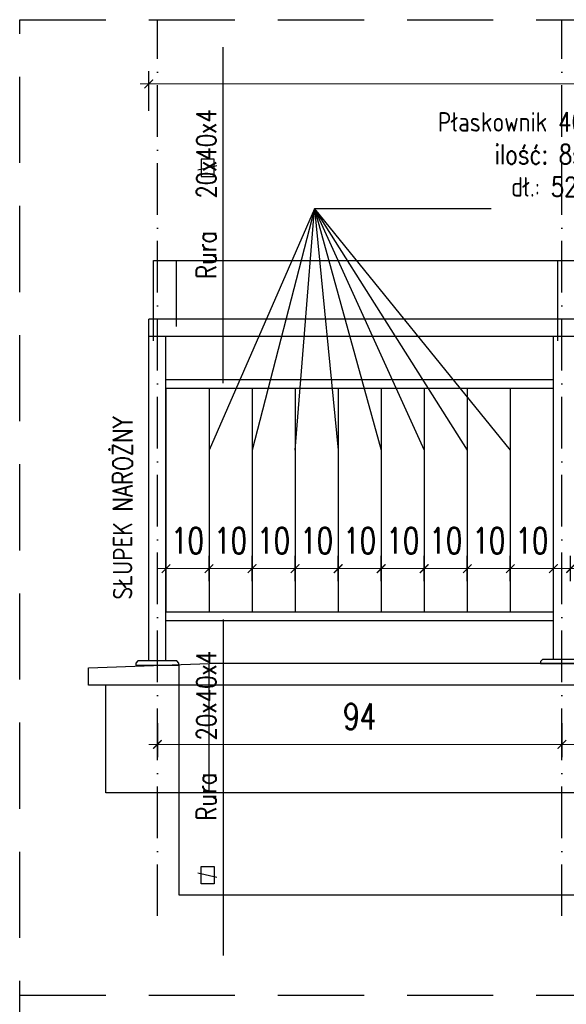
# Model space of a CAD drawing. Header units: millimetres. Extents: x 31969 to 285678, y -69766 to -1123.
# Tile 32 of 161: x 139363 to 139490, y -18505 to -18277. Entities that reach past the tile are written whole.
import ezdxf

# ---------------------------------------------------------------- set-up
doc = ezdxf.new("R2010")
doc.units = ezdxf.units.MM
for name, pattern in [('ACAD_ISO03W100', [30, 12, -18]), ('ACAD_ISO10W100', [18, 12, -3, 0, -3]), ('HIDDEN', [0.375, 0.25, -0.125])]:
    doc.linetypes.add(name, pattern=pattern)
for name, color, linetype in [('a-balustrady detal', 5, 'Continuous'), ('a-opis 2', 1, 'Continuous'), ('a-osie', 4, 'ACAD_ISO10W100'), ('a-przerywana', 250, 'HIDDEN'), ('a-widokowa', 3, 'Continuous'), ('a-wymiary', 11, 'Continuous')]:
    doc.layers.add(name, color=color, linetype=linetype)
doc.styles.add('WYMIAR', font='romans.shx', dxfattribs={"width": 0.8})
doc.styles.add('WYMIARY', font='simplex.shx', dxfattribs={"width": 0.75})
doc.dimstyles.new('MAREK50', dxfattribs={"dimtxt": 12.5, "dimasz": 5, "dimexe": 3, "dimexo": 2, "dimgap": 3.5, "dimtad": 1, "dimdec": 1, "dimdsep": 46, "dimtxsty": 'WYMIARY', "dimblk1": 'ARCHTICK', "dimblk2": 'ARCHTICK', "dimsah": 1, "dimcen": 2.5, "dimdle": 5, "dimadec": 0, "dimazin": 0, "dimtfac": 1, "dimtdec": 1, "dimtmove": 1, "dimatfit": 3, "dimldrblk": 'ARCHTICK', "dimfxl": 0, "dimtolj": 1, "dimtzin": 0, "dimarcsym": 0})

# ---------------------------------------------------------------- blocks, each defined once
blk = doc.blocks.new('_ARCHTICK')
at = {"color": 0, "linetype": 'ByBlock', "const_width": 0.15}
blk.add_lwpolyline([(-0.5, -0.5), (0.5, 0.5)], dxfattribs=at)
blk = doc.blocks.new('*D678')
at = {"layer": 'a-wymiary', "color": 0, "linetype": 'ACAD_ISO03W100', "lineweight": -2, "ltscale": 100}
blk.add_line((139491.4, -18407.16), (139491.4, -18401.27), dxfattribs=at)
at = {"layer": 'a-wymiary', "color": 0, "lineweight": -2, "ltscale": 100}
blk.add_line((139501.4, -18407.16), (139501.4, -18401.27), dxfattribs=at)
at = {"layer": 'a-wymiary', "color": 0, "lineweight": 0, "ltscale": 100}
blk.add_line((139489.4, -18404.27), (139503.4, -18404.27), dxfattribs=at)
at = {"layer": 'DEFPOINTS', "color": 0, "ltscale": 100}
for p in [(139501.4, -18404.27), (139491.4, -18409.16), (139501.4, -18409.16)]:
    blk.add_point(p, dxfattribs=at)
at = {"layer": 'a-wymiary', "color": 0, "lineweight": 0, "ltscale": 100, "xscale": 2, "yscale": 2, "zscale": 2, "rotation": 180}
blk.add_blockref('_ARCHTICK', (139491.4, -18404.27), dxfattribs=at)
at = {"layer": 'a-wymiary', "color": 0, "lineweight": 0, "ltscale": 100, "xscale": 2, "yscale": 2, "zscale": 2}
blk.add_blockref('_ARCHTICK', (139501.4, -18404.27), dxfattribs=at)
at = {"layer": 'a-wymiary', "color": 0, "ltscale": 100, "insert": (139496.4, -18397.77), "char_height": 6, "attachment_point": 5, "style": 'WYMIARY'}
blk.add_mtext('\\A1;10', dxfattribs=at)
blk = doc.blocks.new('*D687')
at = {"layer": 'a-wymiary', "color": 0, "linetype": 'ACAD_ISO03W100', "lineweight": -2, "ltscale": 100}
blk.add_line((139407.4, -18407.16), (139407.4, -18401.27), dxfattribs=at)
at = {"layer": 'a-wymiary', "color": 0, "lineweight": -2, "ltscale": 100}
blk.add_line((139417.4, -18407.16), (139417.4, -18401.27), dxfattribs=at)
at = {"layer": 'a-wymiary', "color": 0, "lineweight": 0, "ltscale": 100}
blk.add_line((139405.4, -18404.27), (139419.4, -18404.27), dxfattribs=at)
at = {"layer": 'DEFPOINTS', "color": 0, "ltscale": 100}
for p in [(139417.4, -18404.27), (139407.4, -18409.16), (139417.4, -18409.16)]:
    blk.add_point(p, dxfattribs=at)
at = {"layer": 'a-wymiary', "color": 0, "lineweight": 0, "ltscale": 100, "xscale": 2, "yscale": 2, "zscale": 2, "rotation": 180}
blk.add_blockref('_ARCHTICK', (139407.4, -18404.27), dxfattribs=at)
at = {"layer": 'a-wymiary', "color": 0, "lineweight": 0, "ltscale": 100, "xscale": 2, "yscale": 2, "zscale": 2}
blk.add_blockref('_ARCHTICK', (139417.4, -18404.27), dxfattribs=at)
at = {"layer": 'a-wymiary', "color": 0, "ltscale": 100, "insert": (139412.4, -18397.77), "char_height": 6, "attachment_point": 5, "style": 'WYMIARY'}
blk.add_mtext('\\A1;10', dxfattribs=at)
blk = doc.blocks.new('*D688')
at = {"layer": 'a-wymiary', "color": 0, "linetype": 'ACAD_ISO03W100', "lineweight": -2, "ltscale": 100}
blk.add_line((139417.4, -18407.16), (139417.4, -18401.27), dxfattribs=at)
at = {"layer": 'a-wymiary', "color": 0, "lineweight": -2, "ltscale": 100}
blk.add_line((139427.4, -18407.16), (139427.4, -18401.27), dxfattribs=at)
at = {"layer": 'a-wymiary', "color": 0, "lineweight": 0, "ltscale": 100}
blk.add_line((139415.4, -18404.27), (139429.4, -18404.27), dxfattribs=at)
at = {"layer": 'DEFPOINTS', "color": 0, "ltscale": 100}
for p in [(139427.4, -18404.27), (139417.4, -18409.16), (139427.4, -18409.16)]:
    blk.add_point(p, dxfattribs=at)
at = {"layer": 'a-wymiary', "color": 0, "lineweight": 0, "ltscale": 100, "xscale": 2, "yscale": 2, "zscale": 2, "rotation": 180}
blk.add_blockref('_ARCHTICK', (139417.4, -18404.27), dxfattribs=at)
at = {"layer": 'a-wymiary', "color": 0, "lineweight": 0, "ltscale": 100, "xscale": 2, "yscale": 2, "zscale": 2}
blk.add_blockref('_ARCHTICK', (139427.4, -18404.27), dxfattribs=at)
at = {"layer": 'a-wymiary', "color": 0, "ltscale": 100, "insert": (139422.4, -18397.77), "char_height": 6, "attachment_point": 5, "style": 'WYMIARY'}
blk.add_mtext('\\A1;10', dxfattribs=at)
blk = doc.blocks.new('*D689')
at = {"layer": 'a-wymiary', "color": 0, "linetype": 'ACAD_ISO03W100', "lineweight": -2, "ltscale": 100}
blk.add_line((139427.4, -18407.16), (139427.4, -18401.27), dxfattribs=at)
at = {"layer": 'a-wymiary', "color": 0, "lineweight": -2, "ltscale": 100}
blk.add_line((139437.4, -18407.16), (139437.4, -18401.27), dxfattribs=at)
at = {"layer": 'a-wymiary', "color": 0, "lineweight": 0, "ltscale": 100}
blk.add_line((139425.4, -18404.27), (139439.4, -18404.27), dxfattribs=at)
at = {"layer": 'DEFPOINTS', "color": 0, "ltscale": 100}
for p in [(139437.4, -18404.27), (139427.4, -18409.16), (139437.4, -18409.16)]:
    blk.add_point(p, dxfattribs=at)
at = {"layer": 'a-wymiary', "color": 0, "lineweight": 0, "ltscale": 100, "xscale": 2, "yscale": 2, "zscale": 2, "rotation": 180}
blk.add_blockref('_ARCHTICK', (139427.4, -18404.27), dxfattribs=at)
at = {"layer": 'a-wymiary', "color": 0, "lineweight": 0, "ltscale": 100, "xscale": 2, "yscale": 2, "zscale": 2}
blk.add_blockref('_ARCHTICK', (139437.4, -18404.27), dxfattribs=at)
at = {"layer": 'a-wymiary', "color": 0, "ltscale": 100, "insert": (139432.4, -18397.77), "char_height": 6, "attachment_point": 5, "style": 'WYMIARY'}
blk.add_mtext('\\A1;10', dxfattribs=at)
blk = doc.blocks.new('*D690')
at = {"layer": 'a-wymiary', "color": 0, "linetype": 'ACAD_ISO03W100', "lineweight": -2, "ltscale": 100}
blk.add_line((139437.4, -18407.16), (139437.4, -18401.27), dxfattribs=at)
at = {"layer": 'a-wymiary', "color": 0, "lineweight": -2, "ltscale": 100}
blk.add_line((139447.4, -18407.16), (139447.4, -18401.27), dxfattribs=at)
at = {"layer": 'a-wymiary', "color": 0, "lineweight": 0, "ltscale": 100}
blk.add_line((139435.4, -18404.27), (139449.4, -18404.27), dxfattribs=at)
at = {"layer": 'DEFPOINTS', "color": 0, "ltscale": 100}
for p in [(139447.4, -18404.27), (139437.4, -18409.16), (139447.4, -18409.16)]:
    blk.add_point(p, dxfattribs=at)
at = {"layer": 'a-wymiary', "color": 0, "lineweight": 0, "ltscale": 100, "xscale": 2, "yscale": 2, "zscale": 2, "rotation": 180}
blk.add_blockref('_ARCHTICK', (139437.4, -18404.27), dxfattribs=at)
at = {"layer": 'a-wymiary', "color": 0, "lineweight": 0, "ltscale": 100, "xscale": 2, "yscale": 2, "zscale": 2}
blk.add_blockref('_ARCHTICK', (139447.4, -18404.27), dxfattribs=at)
at = {"layer": 'a-wymiary', "color": 0, "ltscale": 100, "insert": (139442.4, -18397.77), "char_height": 6, "attachment_point": 5, "style": 'WYMIARY'}
blk.add_mtext('\\A1;10', dxfattribs=at)
blk = doc.blocks.new('*D691')
at = {"layer": 'a-wymiary', "color": 0, "linetype": 'ACAD_ISO03W100', "lineweight": -2, "ltscale": 100}
blk.add_line((139447.4, -18407.16), (139447.4, -18401.27), dxfattribs=at)
at = {"layer": 'a-wymiary', "color": 0, "lineweight": -2, "ltscale": 100}
blk.add_line((139457.4, -18407.16), (139457.4, -18401.27), dxfattribs=at)
at = {"layer": 'a-wymiary', "color": 0, "lineweight": 0, "ltscale": 100}
blk.add_line((139445.4, -18404.27), (139459.4, -18404.27), dxfattribs=at)
at = {"layer": 'DEFPOINTS', "color": 0, "ltscale": 100}
for p in [(139457.4, -18404.27), (139447.4, -18409.16), (139457.4, -18409.16)]:
    blk.add_point(p, dxfattribs=at)
at = {"layer": 'a-wymiary', "color": 0, "lineweight": 0, "ltscale": 100, "xscale": 2, "yscale": 2, "zscale": 2, "rotation": 180}
blk.add_blockref('_ARCHTICK', (139447.4, -18404.27), dxfattribs=at)
at = {"layer": 'a-wymiary', "color": 0, "lineweight": 0, "ltscale": 100, "xscale": 2, "yscale": 2, "zscale": 2}
blk.add_blockref('_ARCHTICK', (139457.4, -18404.27), dxfattribs=at)
at = {"layer": 'a-wymiary', "color": 0, "ltscale": 100, "insert": (139452.4, -18397.77), "char_height": 6, "attachment_point": 5, "style": 'WYMIARY'}
blk.add_mtext('\\A1;10', dxfattribs=at)
blk = doc.blocks.new('*D692')
at = {"layer": 'a-wymiary', "color": 0, "linetype": 'ACAD_ISO03W100', "lineweight": -2, "ltscale": 100}
blk.add_line((139457.4, -18407.16), (139457.4, -18401.27), dxfattribs=at)
at = {"layer": 'a-wymiary', "color": 0, "lineweight": -2, "ltscale": 100}
blk.add_line((139467.4, -18407.16), (139467.4, -18401.27), dxfattribs=at)
at = {"layer": 'a-wymiary', "color": 0, "lineweight": 0, "ltscale": 100}
blk.add_line((139455.4, -18404.27), (139469.4, -18404.27), dxfattribs=at)
at = {"layer": 'DEFPOINTS', "color": 0, "ltscale": 100}
for p in [(139467.4, -18404.27), (139457.4, -18409.16), (139467.4, -18409.16)]:
    blk.add_point(p, dxfattribs=at)
at = {"layer": 'a-wymiary', "color": 0, "lineweight": 0, "ltscale": 100, "xscale": 2, "yscale": 2, "zscale": 2, "rotation": 180}
blk.add_blockref('_ARCHTICK', (139457.4, -18404.27), dxfattribs=at)
at = {"layer": 'a-wymiary', "color": 0, "lineweight": 0, "ltscale": 100, "xscale": 2, "yscale": 2, "zscale": 2}
blk.add_blockref('_ARCHTICK', (139467.4, -18404.27), dxfattribs=at)
at = {"layer": 'a-wymiary', "color": 0, "ltscale": 100, "insert": (139462.4, -18397.77), "char_height": 6, "attachment_point": 5, "style": 'WYMIARY'}
blk.add_mtext('\\A1;10', dxfattribs=at)
blk = doc.blocks.new('*D693')
at = {"layer": 'a-wymiary', "color": 0, "linetype": 'ACAD_ISO03W100', "lineweight": -2, "ltscale": 100}
blk.add_line((139467.4, -18407.16), (139467.4, -18401.27), dxfattribs=at)
at = {"layer": 'a-wymiary', "color": 0, "lineweight": -2, "ltscale": 100}
blk.add_line((139477.4, -18407.16), (139477.4, -18401.27), dxfattribs=at)
at = {"layer": 'a-wymiary', "color": 0, "lineweight": 0, "ltscale": 100}
blk.add_line((139465.4, -18404.27), (139479.4, -18404.27), dxfattribs=at)
at = {"layer": 'DEFPOINTS', "color": 0, "ltscale": 100}
for p in [(139477.4, -18404.27), (139467.4, -18409.16), (139477.4, -18409.16)]:
    blk.add_point(p, dxfattribs=at)
at = {"layer": 'a-wymiary', "color": 0, "lineweight": 0, "ltscale": 100, "xscale": 2, "yscale": 2, "zscale": 2, "rotation": 180}
blk.add_blockref('_ARCHTICK', (139467.4, -18404.27), dxfattribs=at)
at = {"layer": 'a-wymiary', "color": 0, "lineweight": 0, "ltscale": 100, "xscale": 2, "yscale": 2, "zscale": 2}
blk.add_blockref('_ARCHTICK', (139477.4, -18404.27), dxfattribs=at)
at = {"layer": 'a-wymiary', "color": 0, "ltscale": 100, "insert": (139472.4, -18397.77), "char_height": 6, "attachment_point": 5, "style": 'WYMIARY'}
blk.add_mtext('\\A1;10', dxfattribs=at)
blk = doc.blocks.new('*D694')
at = {"layer": 'a-wymiary', "color": 0, "linetype": 'ACAD_ISO03W100', "lineweight": -2, "ltscale": 100}
blk.add_line((139477.4, -18407.16), (139477.4, -18401.27), dxfattribs=at)
at = {"layer": 'a-wymiary', "color": 0, "lineweight": -2, "ltscale": 100}
blk.add_line((139487.4, -18407.16), (139487.4, -18401.27), dxfattribs=at)
at = {"layer": 'a-wymiary', "color": 0, "lineweight": 0, "ltscale": 100}
blk.add_line((139475.4, -18404.27), (139489.4, -18404.27), dxfattribs=at)
at = {"layer": 'DEFPOINTS', "color": 0, "ltscale": 100}
for p in [(139487.4, -18404.27), (139477.4, -18409.16), (139487.4, -18409.16)]:
    blk.add_point(p, dxfattribs=at)
at = {"layer": 'a-wymiary', "color": 0, "lineweight": 0, "ltscale": 100, "xscale": 2, "yscale": 2, "zscale": 2, "rotation": 180}
blk.add_blockref('_ARCHTICK', (139477.4, -18404.27), dxfattribs=at)
at = {"layer": 'a-wymiary', "color": 0, "lineweight": 0, "ltscale": 100, "xscale": 2, "yscale": 2, "zscale": 2}
blk.add_blockref('_ARCHTICK', (139487.4, -18404.27), dxfattribs=at)
at = {"layer": 'a-wymiary', "color": 0, "ltscale": 100, "insert": (139482.4, -18397.77), "char_height": 6, "attachment_point": 5, "style": 'WYMIARY'}
blk.add_mtext('\\A1;10', dxfattribs=at)
blk = doc.blocks.new('*D686')
at = {"layer": 'a-wymiary', "color": 0, "linetype": 'ACAD_ISO03W100', "lineweight": -2, "ltscale": 100}
blk.add_line((139397.4, -18407.16), (139397.4, -18401.27), dxfattribs=at)
at = {"layer": 'a-wymiary', "color": 0, "lineweight": -2, "ltscale": 100}
blk.add_line((139407.4, -18407.16), (139407.4, -18401.27), dxfattribs=at)
at = {"layer": 'a-wymiary', "color": 0, "lineweight": 0, "ltscale": 100}
blk.add_line((139395.4, -18404.27), (139409.4, -18404.27), dxfattribs=at)
at = {"layer": 'DEFPOINTS', "color": 0, "ltscale": 100}
for p in [(139407.4, -18404.27), (139397.4, -18409.16), (139407.4, -18409.16)]:
    blk.add_point(p, dxfattribs=at)
at = {"layer": 'a-wymiary', "color": 0, "lineweight": 0, "ltscale": 100, "xscale": 2, "yscale": 2, "zscale": 2, "rotation": 180}
blk.add_blockref('_ARCHTICK', (139397.4, -18404.27), dxfattribs=at)
at = {"layer": 'a-wymiary', "color": 0, "lineweight": 0, "ltscale": 100, "xscale": 2, "yscale": 2, "zscale": 2}
blk.add_blockref('_ARCHTICK', (139407.4, -18404.27), dxfattribs=at)
at = {"layer": 'a-wymiary', "color": 0, "ltscale": 100, "insert": (139402.4, -18397.77), "char_height": 6, "attachment_point": 5, "style": 'WYMIARY'}
blk.add_mtext('\\A1;10', dxfattribs=at)
blk = doc.blocks.new('*D703')
at = {"layer": 'a-wymiary', "color": 0, "linetype": 'ACAD_ISO03W100', "lineweight": -2, "ltscale": 100}
blk.add_line((139393.4, -18297.89), (139393.4, -18288.68), dxfattribs=at)
at = {"layer": 'a-wymiary', "color": 0, "lineweight": -2, "ltscale": 100}
blk.add_line((140085.4, -18297.89), (140085.4, -18288.68), dxfattribs=at)
at = {"layer": 'a-wymiary', "color": 0, "lineweight": 0, "ltscale": 100}
blk.add_line((139391.4, -18291.68), (140087.4, -18291.68), dxfattribs=at)
at = {"layer": 'DEFPOINTS', "color": 0, "ltscale": 100}
for p in [(140085.4, -18291.68), (139393.4, -18299.89), (140085.4, -18299.89)]:
    blk.add_point(p, dxfattribs=at)
at = {"layer": 'a-wymiary', "color": 0, "lineweight": 0, "ltscale": 100, "xscale": 2, "yscale": 2, "zscale": 2, "rotation": 180}
blk.add_blockref('_ARCHTICK', (139393.4, -18291.68), dxfattribs=at)
at = {"layer": 'a-wymiary', "color": 0, "lineweight": 0, "ltscale": 100, "xscale": 2, "yscale": 2, "zscale": 2}
blk.add_blockref('_ARCHTICK', (140085.4, -18291.68), dxfattribs=at)
at = {"layer": 'a-wymiary', "color": 0, "ltscale": 100, "insert": (139739.4, -18285.18), "char_height": 6, "attachment_point": 5, "style": 'WYMIARY'}
blk.add_mtext('\\A1;692', dxfattribs=at)
blk = doc.blocks.new('*D709')
at = {"layer": 'a-wymiary', "color": 0, "lineweight": -2, "ltscale": 100}
blk.add_line((139489.4, -18440.2), (139489.4, -18448.1), dxfattribs=at)
at = {"layer": 'a-wymiary', "color": 0, "linetype": 'ACAD_ISO03W100', "lineweight": -2, "ltscale": 100}
blk.add_line((139593.4, -18440.2), (139593.4, -18448.1), dxfattribs=at)
at = {"layer": 'a-wymiary', "color": 0, "lineweight": 0, "ltscale": 100}
blk.add_line((139595.4, -18445.1), (139487.4, -18445.1), dxfattribs=at)
at = {"layer": 'DEFPOINTS', "color": 0, "ltscale": 100}
for p in [(139489.4, -18438.2), (139593.4, -18438.2), (139489.4, -18445.1)]:
    blk.add_point(p, dxfattribs=at)
at = {"layer": 'a-wymiary', "color": 0, "lineweight": 0, "ltscale": 100, "xscale": 2, "yscale": 2, "zscale": 2, "rotation": 180}
blk.add_blockref('_ARCHTICK', (139489.4, -18445.1), dxfattribs=at)
at = {"layer": 'a-wymiary', "color": 0, "lineweight": 0, "ltscale": 100, "xscale": 2, "yscale": 2, "zscale": 2}
blk.add_blockref('_ARCHTICK', (139593.4, -18445.1), dxfattribs=at)
at = {"layer": 'a-wymiary', "color": 0, "ltscale": 100, "insert": (139541.4, -18438.6), "char_height": 6, "attachment_point": 5, "style": 'WYMIARY'}
blk.add_mtext('\\A1;104', dxfattribs=at)
blk = doc.blocks.new('*D710')
at = {"layer": 'a-wymiary', "color": 0, "lineweight": -2, "ltscale": 100}
blk.add_line((139395.4, -18440.2), (139395.4, -18448.1), dxfattribs=at)
at = {"layer": 'a-wymiary', "color": 0, "linetype": 'ACAD_ISO03W100', "lineweight": -2, "ltscale": 100}
blk.add_line((139489.4, -18440.2), (139489.4, -18448.1), dxfattribs=at)
at = {"layer": 'a-wymiary', "color": 0, "lineweight": 0, "ltscale": 100}
blk.add_line((139491.4, -18445.1), (139393.4, -18445.1), dxfattribs=at)
at = {"layer": 'DEFPOINTS', "color": 0, "ltscale": 100}
for p in [(139395.4, -18438.2), (139489.4, -18438.2), (139395.4, -18445.1)]:
    blk.add_point(p, dxfattribs=at)
at = {"layer": 'a-wymiary', "color": 0, "lineweight": 0, "ltscale": 100, "xscale": 2, "yscale": 2, "zscale": 2, "rotation": 180}
blk.add_blockref('_ARCHTICK', (139395.4, -18445.1), dxfattribs=at)
at = {"layer": 'a-wymiary', "color": 0, "lineweight": 0, "ltscale": 100, "xscale": 2, "yscale": 2, "zscale": 2}
blk.add_blockref('_ARCHTICK', (139489.4, -18445.1), dxfattribs=at)
at = {"layer": 'a-wymiary', "color": 0, "ltscale": 100, "insert": (139442.4, -18438.6), "char_height": 6, "attachment_point": 5, "style": 'WYMIARY'}
blk.add_mtext('\\A1;94', dxfattribs=at)

msp = doc.modelspace()

# ---------------------------------------------------------------- linework, layer by layer
at = {"layer": 'a-balustrady detal', "ltscale": 0.5}
for p, q in [((140085.4, -18346.34), (139393.4, -18346.34)), ((139393.4, -18425.7), (139393.4, -18346.34)), ((140085.4, -18350.34), (139393.4, -18350.34)), ((139397.4, -18425.7), (139397.4, -18350.34)), ((139487.4, -18425.34), (139487.4, -18350.34)), ((139397.4, -18360.34), (139487.4, -18360.34)), ((139397.4, -18362.34), (139487.4, -18362.34)), ((139397.4, -18362.34), (139397.4, -18414.34)), ((139407.4, -18362.34), (139407.4, -18414.34)), ((139417.4, -18362.34), (139417.4, -18414.34)), ((139427.4, -18362.34), (139427.4, -18414.34)), ((139437.4, -18362.34), (139437.4, -18414.34)), ((139447.4, -18362.34), (139447.4, -18414.34)), ((139457.4, -18362.34), (139457.4, -18414.34)), ((139467.4, -18362.34), (139467.4, -18414.34)), ((139477.4, -18362.34), (139477.4, -18414.34)), ((139397.4, -18414.34), (139487.4, -18414.34)), ((139397.4, -18416.34), (139487.4, -18416.34))]:
    msp.add_line(p, q, dxfattribs=at)
for points in [[(139390.4, -18426.7), (139400.4, -18426.7), (139400.4, -18426.2), (139399.9, -18425.7), (139390.9, -18425.7), (139390.4, -18426.2)], [(139484.4, -18426.34), (139494.4, -18426.34), (139494.4, -18425.84), (139493.9, -18425.34), (139484.9, -18425.34), (139484.4, -18425.84)]]:
    msp.add_lwpolyline(points, close=True, dxfattribs=at)
at = {"layer": 'a-opis 2', "ltscale": 0.1}
for p, q in [((139410.66, -18361.22), (139410.66, -18283.17)), ((139431.91, -18320.66), (139407.4, -18376.74)), ((139431.91, -18320.66), (139417.4, -18376.74)), ((139427.4, -18376.74), (139431.91, -18320.66)), ((139431.91, -18320.66), (139437.4, -18376.74)), ((139472.96, -18320.66), (139431.91, -18320.66)), ((139431.91, -18320.66), (139447.4, -18376.74)), ((139431.91, -18320.66), (139457.4, -18376.74)), ((139431.91, -18320.66), (139467.4, -18376.74)), ((139431.91, -18320.66), (139477.4, -18376.74)), ((139394.47, -18332.68), (140145.3, -18332.68)), ((139394.47, -18351.37), (139394.47, -18332.68)), ((139399.75, -18332.68), (139399.75, -18347.99)), ((139488.47, -18351.37), (139488.47, -18332.68)), ((139410.66, -18416.08), (139410.66, -18494.13)), ((139400.4, -18426.7), (139400.4, -18480.01)), ((139400.4, -18480.01), (140145.3, -18480.01))]:
    msp.add_line(p, q, dxfattribs=at)
for points in [[(139405.58, -18313.17), (139408.58, -18313.17), (139408.58, -18309.17), (139405.58, -18309.17), (139405.58, -18313.17)], [(139409.23, -18310.67), (139404.8, -18311.67)], [(139405.58, -18473.5), (139408.58, -18473.5), (139408.58, -18477.5), (139405.58, -18477.5), (139405.58, -18473.5)], [(139409.23, -18476), (139404.8, -18475)]]:
    msp.add_lwpolyline(points, dxfattribs=at)
at = {"layer": 'a-osie'}
for p, q in [((139395.4, -18484.96), (139395.4, -18276.75)), ((139489.4, -18484.96), (139489.4, -18276.75))]:
    msp.add_line(p, q, dxfattribs=at)
at = {"layer": 'a-przerywana', "color": 3, "ltscale": 80}
msp.add_line((139363.42, -18503.39), (140155.4, -18503.39), dxfattribs=at)
msp.add_lwpolyline([(139363.42, -18276.75), (140155.4, -18276.75), (140155.4, -18730.03), (139363.42, -18730.03)], close=True, dxfattribs=at)
at = {"layer": 'a-widokowa'}
for p, q in [((139379.4, -18427.34), (139407.4, -18426.34)), ((139379.4, -18431.34), (139379.4, -18427.34)), ((139407.4, -18456.34), (139407.4, -18426.34)), ((140094.4, -18426.34), (139407.4, -18426.34)), ((139383.4, -18431.34), (139379.4, -18431.34)), ((139383.4, -18456.34), (139383.4, -18431.34)), ((140094.4, -18431.34), (139383.4, -18431.34)), ((140094.4, -18456.34), (139383.4, -18456.34))]:
    msp.add_line(p, q, dxfattribs=at)

# ---------------------------------------------------------------- texts
at = {"layer": 'a-opis 2', "ltscale": 0.1, "insert": (139500.44, -18298.23), "char_height": 4.5269, "width": 94.9255, "attachment_point": 3, "style": 'WYMIAR'}
msp.add_mtext('Płaskownik 40x8\\Pilość: 8szt.\\Pdł.: 52cm', dxfattribs=at)
at = {"layer": 'a-opis 2', "ltscale": 0.1, "char_height": 4.5269, "width": 94.9255, "rotation": 90, "style": 'WYMIAR'}
for s, insert, attachment_point in [('{\\W5.47498; }Rura   20x40x4', (139404.52, -18353.94), 1), ('{\\W5.13212; }SŁUPEK NAROŻNY', (139385.07, -18427.4), 1), ('Rura   20x40x4', (139404.52, -18423.37), 3)]:
    msp.add_mtext(s, dxfattribs=dict(at, insert=insert, attachment_point=attachment_point))

# ---------------------------------------------------------------- dimensions: what is measured, and where the dimension line sits
at = {"layer": 'a-wymiary', "ltscale": 100}
for base, p1, p2, picture, middle in [((140085.4, -18291.68), (139393.4, -18299.89), (140085.4, -18299.89), '*D703', (139739.4, -18285.18)), ((139395.4, -18445.1), (139489.4, -18438.2), (139395.4, -18438.2), '*D710', (139442.4, -18438.6)), ((139489.4, -18445.1), (139593.4, -18438.2), (139489.4, -18438.2), '*D709', (139541.4, -18438.6))]:
    dim = msp.add_linear_dim(base=base, p1=p1, p2=p2, dimstyle='MAREK50', override={"dimtxt": 6, "dimasz": 2, "dimdle": 2, "dimfxl": 10, "dimfxlon": 1, "dimlwd": 0}, dxfattribs=at)
    dim.commit()
    dim.dimension.update_dxf_attribs({"geometry": picture, "text_midpoint": middle})
for base, p1, p2, picture, middle in [((139407.4, -18404.27), (139397.4, -18409.16), (139407.4, -18409.16), '*D686', (139402.4, -18404.27)), ((139417.4, -18404.27), (139407.4, -18409.16), (139417.4, -18409.16), '*D687', (139412.4, -18404.27)), ((139427.4, -18404.27), (139417.4, -18409.16), (139427.4, -18409.16), '*D688', (139422.4, -18404.27)), ((139437.4, -18404.27), (139427.4, -18409.16), (139437.4, -18409.16), '*D689', (139432.4, -18404.27)), ((139447.4, -18404.27), (139437.4, -18409.16), (139447.4, -18409.16), '*D690', (139442.4, -18404.27)), ((139457.4, -18404.27), (139447.4, -18409.16), (139457.4, -18409.16), '*D691', (139452.4, -18404.27)), ((139467.4, -18404.27), (139457.4, -18409.16), (139467.4, -18409.16), '*D692', (139462.4, -18404.27)), ((139477.4, -18404.27), (139467.4, -18409.16), (139477.4, -18409.16), '*D693', (139472.4, -18404.27)), ((139487.4, -18404.27), (139477.4, -18409.16), (139487.4, -18409.16), '*D694', (139482.4, -18404.27)), ((139501.4, -18404.27), (139491.4, -18409.16), (139501.4, -18409.16), '*D678', (139496.4, -18404.27))]:
    dim = msp.add_linear_dim(base=base, p1=p1, p2=p2, dimstyle='MAREK50', override={"dimtxt": 6, "dimasz": 2, "dimdle": 2, "dimfxl": 10, "dimfxlon": 1, "dimlwd": 0}, dxfattribs=at)
    dim.commit()
    dim.dimension.update_dxf_attribs({"geometry": picture, "text_midpoint": middle, "dimtype": 160})

doc.saveas('drawing.dxf')
